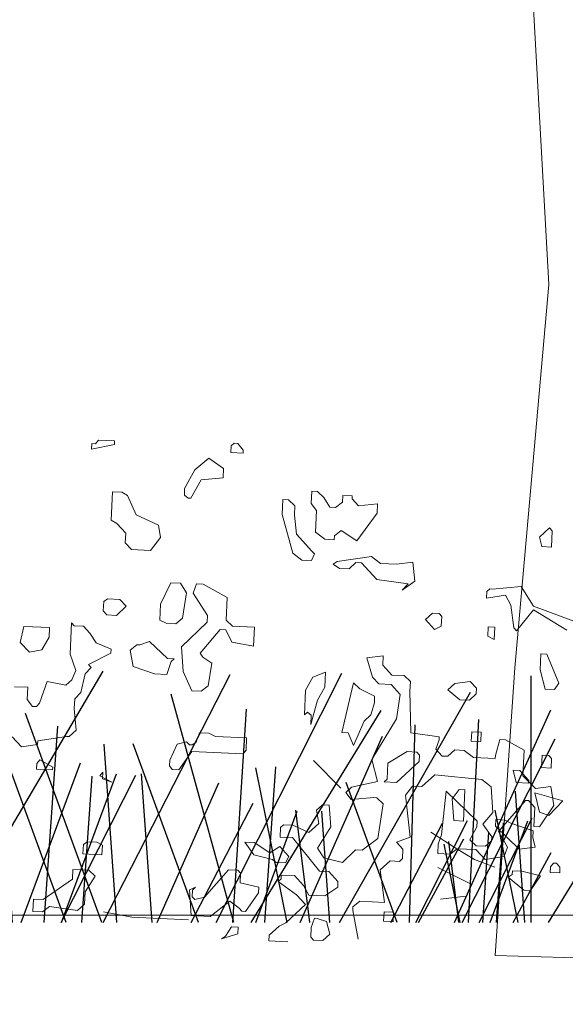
# Model space of a CAD drawing. Header units: metres. Extents: x 199581 to 207779, y 462378 to 466293.
# Tile 40 of 134: x 207400.628 to 207401.295, y 465967.631 to 465968.835. Entities that reach past the tile are written whole.
import ezdxf

# ---------------------------------------------------------------- set-up
doc = ezdxf.new("R2010")
doc.units = ezdxf.units.M
doc.layers.get('0').update_dxf_attribs({"lineweight": 25})
for name, color, linetype, lineweight in [('B-BOOM', 253, 'Continuous', 25), ('B-WE-GR-MAAIVELD-GD-G', 253, 'Continuous', 18), ('V-WE-GR-BOOM-SD', 10, 'Continuous', 18)]:
    doc.layers.add(name, color=color, linetype=linetype, lineweight=lineweight)

# ---------------------------------------------------------------- blocks, each defined once
blk = doc.blocks.new('struik2')
for p, q in [((215456.0809, 542677.0234), (215456.0685, 542677.0111)), ((215456.0973, 542677.0233), (215456.0809, 542677.0234)), ((215456.1218, 542676.9945), (215456.0973, 542677.0233)), ((215455.4654, 542676.9966), (215455.4653, 542676.972)), ((215455.4653, 542676.972), (215455.5639, 542676.9963)), ((215455.4818, 542676.9966), (215455.4654, 542676.9966)), ((215455.4942, 542677.0129), (215455.4818, 542676.9966)), ((215455.5639, 542677.0127), (215455.4942, 542677.0129)), ((215455.5639, 542676.9963), (215455.5639, 542677.0127)), ((215456.0685, 542677.0111), (215456.0684, 542676.9824)), ((215456.0684, 542676.9824), (215456.1218, 542676.9822)), ((215456.1218, 542676.9822), (215456.1218, 542676.9945)), ((215455.974, 542676.954), (215455.9164, 542676.9008)), ((215456.0395, 542676.9127), (215455.974, 542676.954)), ((215455.9164, 542676.9008), (215455.8751, 542676.8189)), ((215456.0394, 542676.8717), (215456.0395, 542676.9127)), ((215455.9037, 542676.7778), (215455.945, 542676.8597)), ((215455.945, 542676.8597), (215456.0394, 542676.8717)), ((215455.8751, 542676.8189), (215455.875, 542676.7902)), ((215456.4249, 542676.8294), (215456.4247, 542676.7761)), ((215456.4495, 542676.8294), (215456.4249, 542676.8294)), ((215456.4781, 542676.8046), (215456.4495, 542676.8294)), ((215456.5602, 542676.8167), (215456.5601, 542676.788)), ((215456.6012, 542676.8166), (215456.5602, 542676.8167)), ((215456.6012, 542676.8042), (215456.6012, 542676.8166)), ((215455.5632, 542676.7912), (215455.5628, 542676.6681)), ((215455.6042, 542676.791), (215455.5632, 542676.7912)), ((215455.6288, 542676.7787), (215455.6042, 542676.791)), ((215455.6696, 542676.6965), (215455.6288, 542676.7787)), ((215455.875, 542676.7902), (215455.8914, 542676.7778)), ((215455.8914, 542676.7778), (215455.9037, 542676.7778)), ((215456.3017, 542676.7888), (215456.3014, 542676.7232)), ((215456.3263, 542676.7887), (215456.3017, 542676.7888)), ((215456.3549, 542676.764), (215456.3263, 542676.7887)), ((215456.3548, 542676.723), (215456.3549, 542676.764)), ((215456.4247, 542676.7761), (215456.4492, 542676.7473)), ((215456.5067, 542676.7635), (215456.4781, 542676.8046)), ((215456.5313, 542676.7634), (215456.5067, 542676.7635)), ((215456.5601, 542676.788), (215456.5313, 542676.7634)), ((215456.6298, 542676.7754), (215456.6012, 542676.8042)), ((215456.7119, 542676.7875), (215456.6298, 542676.7754)), ((215456.7118, 542676.7465), (215456.7119, 542676.7875)), ((215456.3014, 542676.7232), (215456.3542, 542676.5589)), ((215456.3668, 542676.6409), (215456.3548, 542676.723)), ((215456.4492, 542676.7473), (215456.4489, 542676.6529)), ((215456.6293, 542676.6236), (215456.7118, 542676.7465)), ((215455.7679, 542676.6551), (215455.6696, 542676.6965)), ((215455.5628, 542676.6681), (215455.5874, 542676.6557)), ((215455.5874, 542676.6557), (215455.6283, 542676.6146)), ((215455.78, 542676.6018), (215455.7679, 542676.6551)), ((215456.4363, 542676.5709), (215456.3668, 542676.6409)), ((215456.4489, 542676.6529), (215456.4898, 542676.6241)), ((215456.5309, 542676.6404), (215456.5597, 542676.6649)), ((215456.5309, 542676.624), (215456.5309, 542676.6404)), ((215456.5597, 542676.6649), (215456.6293, 542676.6236)), ((215455.6283, 542676.6146), (215455.6282, 542676.5735)), ((215455.7388, 542676.5445), (215455.78, 542676.6018)), ((215456.4898, 542676.6241), (215456.5309, 542676.624)), ((215455.6282, 542676.5735), (215455.6568, 542676.5447)), ((215456.3542, 542676.5589), (215456.3952, 542676.53)), ((215456.4362, 542676.5299), (215456.4486, 542676.5586)), ((215456.4486, 542676.5586), (215456.4363, 542676.5709)), ((215456.6947, 542676.5578), (215456.547, 542676.5296)), ((215456.7357, 542676.529), (215456.6947, 542676.5578)), ((215455.6568, 542676.5447), (215455.7388, 542676.5445)), ((215456.3952, 542676.53), (215456.4362, 542676.5299)), ((215456.547, 542676.5296), (215456.5305, 542676.5173)), ((215456.5305, 542676.5173), (215456.5592, 542676.5008)), ((215456.6002, 542676.5007), (215456.629, 542676.5293)), ((215456.629, 542676.5293), (215456.6536, 542676.5292)), ((215456.6536, 542676.5292), (215456.7231, 542676.4593)), ((215456.8054, 542676.5287), (215456.7357, 542676.529)), ((215456.8752, 542676.5408), (215456.8054, 542676.5287)), ((215456.8872, 542676.4587), (215456.8752, 542676.5408)), ((215456.5592, 542676.5008), (215456.6002, 542676.5007)), ((215451.431, 542676.464), (215451.3899, 542676.4231)), ((215451.3899, 542676.4231), (215451.402, 542676.382)), ((215451.4433, 542676.4516), (215451.431, 542676.464)), ((215451.443, 542676.3819), (215451.4433, 542676.4516)), ((215456.7231, 542676.4593), (215456.8585, 542676.4465)), ((215456.8338, 542676.4179), (215456.8872, 542676.4587)), ((215456.8585, 542676.4465), (215456.8338, 542676.4179)), ((215451.402, 542676.382), (215451.443, 542676.3819)), ((215455.8328, 542676.4088), (215455.7914, 542676.3146)), ((215455.8738, 542676.4087), (215455.8328, 542676.4088)), ((215455.9024, 542676.3675), (215455.8738, 542676.4087)), ((215455.9435, 542676.4084), (215455.9311, 542676.3674)), ((215455.9722, 542676.4083), (215455.9435, 542676.4084)), ((215456.0787, 542676.3547), (215455.9722, 542676.4083)), ((215455.8897, 542676.2568), (215455.9024, 542676.3675)), ((215455.9311, 542676.3674), (215455.9964, 542676.2729)), ((215456.0784, 542676.2562), (215456.0787, 542676.3547)), ((215455.5453, 542676.3154), (215455.5452, 542676.2743)), ((215455.5617, 542676.3276), (215455.5453, 542676.3154)), ((215455.6151, 542676.3274), (215455.5617, 542676.3276)), ((215455.6025, 542676.2577), (215455.6437, 542676.2986)), ((215455.6437, 542676.2986), (215455.6151, 542676.3274)), ((215455.7914, 542676.3146), (215455.7912, 542676.2448)), ((215456.9689, 542676.3231), (215456.94, 542676.2945)), ((215456.9976, 542676.323), (215456.9689, 542676.3231)), ((215457.0098, 542676.3106), (215456.9976, 542676.323)), ((215457.0097, 542676.2696), (215457.0098, 542676.3106)), ((215455.5452, 542676.2743), (215455.5615, 542676.2579)), ((215455.5615, 542676.2579), (215455.6025, 542676.2577)), ((215455.8609, 542676.2323), (215455.8897, 542676.2568)), ((215455.9964, 542676.2729), (215455.9963, 542676.2442)), ((215456.107, 542676.2315), (215456.0784, 542676.2562)), ((215456.94, 542676.2945), (215456.9809, 542676.2533)), ((215456.9809, 542676.2533), (215457.0097, 542676.2696)), ((215455.4096, 542676.2173), (215455.4092, 542676.082)), ((215455.4219, 542676.205), (215455.4096, 542676.2173)), ((215455.7912, 542676.2448), (215455.8199, 542676.2324)), ((215455.8199, 542676.2324), (215455.8609, 542676.2323)), ((215455.9963, 542676.2442), (215455.8893, 542676.1337)), ((215455.9713, 542676.1089), (215456.0537, 542676.2153)), ((215456.0537, 542676.2153), (215456.0783, 542676.2152)), ((215456.0783, 542676.2152), (215456.1068, 542676.1618)), ((215456.2014, 542676.2312), (215456.107, 542676.2315)), ((215456.2011, 542676.1491), (215456.2014, 542676.2312)), ((215451.1716, 542676.1776), (215451.1715, 542676.1489)), ((215451.184, 542676.1899), (215451.1716, 542676.1776)), ((215451.1963, 542676.1899), (215451.184, 542676.1899)), ((215451.3194, 542676.2059), (215451.1963, 542676.1899)), ((215451.3766, 542676.1236), (215451.3194, 542676.2059)), ((215455.2044, 542676.1934), (215455.1919, 542676.1237)), ((215455.3152, 542676.193), (215455.2044, 542676.1934)), ((215455.315, 542676.152), (215455.3152, 542676.193)), ((215455.4629, 542676.2049), (215455.4219, 542676.205)), ((215455.4915, 542676.176), (215455.4629, 542676.2049)), ((215455.5201, 542676.1349), (215455.4915, 542676.176)), ((215451.1715, 542676.1489), (215451.2536, 542676.1651)), ((215451.2536, 542676.1651), (215451.2781, 542676.124)), ((215455.2861, 542676.0947), (215455.315, 542676.152)), ((215455.5856, 542676.1101), (215455.5201, 542676.1349)), ((215455.6965, 542676.1344), (215455.6677, 542676.1098)), ((215455.7088, 542676.1343), (215455.6965, 542676.1344)), ((215455.7499, 542676.1506), (215455.7088, 542676.1343)), ((215455.8317, 542676.0806), (215455.7499, 542676.1506)), ((215455.8893, 542676.1337), (215455.9013, 542676.027)), ((215456.1068, 542676.1618), (215456.2011, 542676.1491)), ((215456.7631, 542676.1309), (215456.6933, 542676.1188)), ((215456.763, 542676.0899), (215456.7631, 542676.1309)), ((215451.2781, 542676.124), (215451.2942, 542676.0255)), ((215451.3065, 542676.0131), (215451.3765, 542676.1072)), ((215451.3765, 542676.1072), (215451.5239, 542676.0247)), ((215451.5528, 542676.0656), (215451.3766, 542676.1236)), ((215455.1919, 542676.1237), (215455.2327, 542676.0825)), ((215455.2327, 542676.0825), (215455.2861, 542676.0947)), ((215455.4092, 542676.082), (215455.4376, 542676.0121)), ((215455.4911, 542676.0407), (215455.5856, 542676.0937)), ((215455.5856, 542676.0937), (215455.5856, 542676.1101)), ((215455.6677, 542676.1098), (215455.6839, 542676.04)), ((215455.9835, 542676.0924), (215455.9713, 542676.1089)), ((215456.0245, 542676.0677), (215455.9835, 542676.0924)), ((215456.6933, 542676.1188), (215456.7218, 542676.0367)), ((215456.8039, 542676.0487), (215456.763, 542676.0899)), ((215455.5033, 542676.0283), (215455.4911, 542676.0407)), ((215455.6839, 542676.04), (215455.7781, 542676.011)), ((215455.8315, 542676.0109), (215455.8481, 542676.0682)), ((215455.8604, 542676.0805), (215455.8317, 542676.0806)), ((215455.8481, 542676.0682), (215455.8604, 542676.0805)), ((215456.0118, 542675.9692), (215456.0245, 542676.0677)), ((215456.5167, 542676.0497), (215456.4633, 542676.0252)), ((215456.5165, 542675.984), (215456.5167, 542676.0497)), ((215456.8572, 542676.0486), (215456.8039, 542676.0487)), ((215456.8858, 542676.0239), (215456.8572, 542676.0486)), ((215451.1834, 542676.0258), (215451.1833, 542675.9848)), ((215451.2122, 542676.0257), (215451.1834, 542676.0258)), ((215451.212, 542675.9724), (215451.2122, 542676.0257)), ((215451.2942, 542676.0255), (215451.3065, 542676.0131)), ((215455.4376, 542676.0121), (215455.4211, 542675.9711)), ((215455.462, 542675.9177), (215455.4786, 542675.9997)), ((215455.4786, 542675.9997), (215455.5033, 542676.0283)), ((215455.7781, 542676.011), (215455.8315, 542676.0109)), ((215455.9013, 542676.027), (215455.942, 542675.9449)), ((215456.4633, 542676.0252), (215456.4344, 542675.9679)), ((215456.6396, 542676.0082), (215456.5979, 542675.791)), ((215456.6683, 542675.9835), (215456.6396, 542676.0082)), ((215456.7218, 542676.0367), (215456.7504, 542676.0079)), ((215456.7504, 542676.0079), (215456.8037, 542676.0077)), ((215456.8037, 542676.0077), (215456.8446, 542675.9666)), ((215456.8857, 542675.9828), (215456.8858, 542676.0239)), ((215457.0787, 542676.0232), (215457.0498, 542675.9946)), ((215457.1443, 542676.0353), (215457.0787, 542676.0232)), ((215457.173, 542676.0065), (215457.1443, 542676.0353)), ((215457.1729, 542675.9819), (215457.173, 542676.0065)), ((215451.1833, 542675.9848), (215451.212, 542675.9724)), ((215455.3144, 542675.9592), (215455.2854, 542675.8649)), ((215455.3964, 542675.9466), (215455.3144, 542675.9592)), ((215455.4211, 542675.9711), (215455.3964, 542675.9466)), ((215455.9831, 542675.9447), (215456.0118, 542675.9692)), ((215456.4344, 542675.9679), (215456.4341, 542675.8612)), ((215456.4876, 542675.9267), (215456.5165, 542675.984)), ((215456.7338, 542675.9546), (215456.6683, 542675.9835)), ((215456.7337, 542675.9259), (215456.7338, 542675.9546)), ((215456.8446, 542675.9666), (215456.832, 542675.8599)), ((215456.8974, 542675.8023), (215456.8857, 542675.9828)), ((215457.0498, 542675.9946), (215457.103, 542675.9534)), ((215457.1441, 542675.9533), (215457.1729, 542675.9819)), ((215451.4169, 542675.9184), (215451.4167, 542675.8487)), ((215451.4416, 542675.9183), (215451.4169, 542675.9184)), ((215451.4986, 542675.7951), (215451.4416, 542675.9183)), ((215455.2323, 542675.9307), (215455.1748, 542675.9309)), ((215455.2321, 542675.8774), (215455.2323, 542675.9307)), ((215455.4372, 542675.889), (215455.462, 542675.9177)), ((215455.942, 542675.9449), (215455.9831, 542675.9447)), ((215456.4626, 542675.8201), (215456.4876, 542675.9267)), ((215456.7213, 542675.8726), (215456.7337, 542675.9259)), ((215457.103, 542675.9534), (215457.1441, 542675.9533)), ((215455.2566, 542675.8486), (215455.2321, 542675.8774)), ((215455.4371, 542675.848), (215455.4372, 542675.889)), ((215456.4341, 542675.8612), (215456.4464, 542675.8735)), ((215456.4464, 542675.8735), (215456.4628, 542675.8611)), ((215456.6925, 542675.844), (215456.7213, 542675.8726)), ((215451.4167, 542675.8487), (215451.4411, 542675.7665)), ((215455.273, 542675.8486), (215455.2566, 542675.8486)), ((215455.2854, 542675.8649), (215455.273, 542675.8486)), ((215455.4491, 542675.7536), (215455.4371, 542675.848)), ((215456.4628, 542675.8611), (215456.4626, 542675.8201)), ((215456.6511, 542675.7375), (215456.6925, 542675.844)), ((215456.832, 542675.8599), (215456.7329, 542675.6798)), ((215451.4821, 542675.7664), (215451.4986, 542675.7951)), ((215456.5979, 542675.791), (215456.6266, 542675.7909)), ((215456.6266, 542675.7909), (215456.6511, 542675.7375)), ((215457.0205, 542675.7896), (215456.8974, 542675.8023)), ((215457.0204, 542675.7773), (215457.0205, 542675.7896)), ((215457.16, 542675.8179), (215457.1599, 542675.7768)), ((215457.2011, 542675.8177), (215457.16, 542675.8179)), ((215457.2009, 542675.7767), (215457.2011, 542675.8177)), ((215457.283, 542675.7887), (215457.2664, 542675.7191)), ((215457.3076, 542675.7887), (215457.283, 542675.7887)), ((215457.3896, 542675.7474), (215457.3076, 542675.7887)), ((215451.4411, 542675.7665), (215451.4821, 542675.7664)), ((215455.4203, 542675.725), (215455.4491, 542675.7536)), ((215455.9825, 542675.7642), (215455.97, 542675.7232)), ((215456.0235, 542675.7641), (215455.9825, 542675.7642)), ((215456.0522, 542675.7517), (215456.0235, 542675.7641)), ((215456.1876, 542675.7513), (215456.0522, 542675.7517)), ((215456.1874, 542675.6979), (215456.1876, 542675.7513)), ((215457.008, 542675.7363), (215457.0204, 542675.7773)), ((215457.1599, 542675.7768), (215457.2009, 542675.7767)), ((215457.3892, 542675.6366), (215457.3896, 542675.7474)), ((215455.1741, 542675.7135), (215455.215, 542675.6723)), ((215455.2848, 542675.6844), (215455.2849, 542675.7008)), ((215455.2849, 542675.7008), (215455.408, 542675.725)), ((215455.408, 542675.725), (215455.4203, 542675.725)), ((215455.8879, 542675.7112), (215455.859, 542675.6415)), ((215455.929, 542675.7234), (215455.8879, 542675.7112)), ((215455.9413, 542675.711), (215455.929, 542675.7234)), ((215455.9536, 542675.711), (215455.9413, 542675.711)), ((215455.97, 542675.7232), (215455.9536, 542675.711)), ((215456.175, 542675.6815), (215456.1874, 542675.6979)), ((215456.8849, 542675.7203), (215456.8026, 542675.6672)), ((215456.9259, 542675.7202), (215456.8849, 542675.7203)), ((215456.9382, 542675.7078), (215456.9259, 542675.7202)), ((215456.9381, 542675.6791), (215456.9382, 542675.7078)), ((215457.0366, 542675.7075), (215457.008, 542675.7363)), ((215457.0612, 542675.7074), (215457.0366, 542675.7075)), ((215457.09, 542675.736), (215457.0612, 542675.7074)), ((215457.1311, 542675.7359), (215457.09, 542675.736)), ((215457.172, 542675.7071), (215457.1311, 542675.7359)), ((215457.2664, 542675.7068), (215457.172, 542675.7071)), ((215457.2664, 542675.7191), (215457.2664, 542675.7068)), ((215455.215, 542675.6723), (215455.2848, 542675.6844)), ((215455.8999, 542675.6004), (215455.9535, 542675.6823)), ((215455.9535, 542675.6823), (215456.175, 542675.6815)), ((215456.4816, 542675.6655), (215456.6044, 542675.5502)), ((215456.7329, 542675.6798), (215456.7614, 542675.5853)), ((215456.8026, 542675.6672), (215456.8024, 542675.5975)), ((215456.8434, 542675.585), (215456.9381, 542675.6791)), ((215455.2969, 542675.6187), (215455.2845, 542675.6024)), ((215455.3542, 542675.5898), (215455.2969, 542675.6187)), ((215455.859, 542675.6415), (215455.8589, 542675.6169)), ((215455.8589, 542675.6169), (215455.8712, 542675.6005)), ((215456.9541, 542675.5724), (215457.0076, 542675.6255)), ((215457.0076, 542675.6255), (215457.2127, 542675.6126)), ((215457.2127, 542675.6126), (215457.2536, 542675.5837)), ((215457.4465, 542675.5831), (215457.3892, 542675.6366)), ((215455.2845, 542675.6024), (215455.2845, 542675.5778)), ((215455.2845, 542675.5778), (215455.3542, 542675.5775)), ((215455.3542, 542675.5775), (215455.3542, 542675.5898)), ((215455.5716, 542675.5768), (215455.5593, 542675.5605)), ((215455.5715, 542675.5481), (215455.5716, 542675.5768)), ((215455.8712, 542675.6005), (215455.8999, 542675.6004)), ((215456.7614, 542675.5853), (215456.6505, 542675.5569)), ((215456.8024, 542675.5975), (215456.7901, 542675.5852)), ((215456.7901, 542675.5852), (215456.8434, 542675.585)), ((215456.8843, 542675.5316), (215456.9131, 542675.5725)), ((215456.9131, 542675.5725), (215456.9541, 542675.5724)), ((215457.2536, 542675.5837), (215457.2656, 542675.4729)), ((215457.5121, 542675.5952), (215457.4465, 542675.5831)), ((215457.5283, 542675.5131), (215457.5121, 542675.5952)), ((215455.5593, 542675.5605), (215455.6125, 542675.5357)), ((215455.6125, 542675.5357), (215455.5715, 542675.5481)), ((215456.6505, 542675.5569), (215456.6258, 542675.5324)), ((215456.6258, 542675.5324), (215456.6503, 542675.5036)), ((215456.9124, 542675.351), (215456.8843, 542675.5316)), ((215457.0607, 542675.5556), (215457.0478, 542675.367)), ((215457.1998, 542675.4321), (215457.0607, 542675.5556)), ((215457.2941, 542675.3908), (215457.4053, 542675.5299)), ((215457.4053, 542675.5299), (215457.4176, 542675.5299)), ((215457.4176, 542675.5299), (215457.4462, 542675.5011)), ((215456.6503, 542675.5036), (215456.7488, 542675.5156)), ((215456.7488, 542675.5156), (215456.7611, 542675.5156)), ((215456.7611, 542675.5156), (215456.7898, 542675.4909)), ((215456.7898, 542675.4909), (215456.7729, 542675.3391)), ((215457.4462, 542675.5011), (215457.4459, 542675.419)), ((215457.4705, 542675.4189), (215457.5283, 542675.5131)), ((215451.4401, 542675.4794), (215451.44, 542675.426)), ((215451.4689, 542675.4793), (215451.4401, 542675.4794)), ((215451.4811, 542675.4669), (215451.4689, 542675.4793)), ((215451.481, 542675.4259), (215451.4811, 542675.4669)), ((215456.5272, 542675.4753), (215456.5025, 542675.4508)), ((215456.5025, 542675.4508), (215456.5146, 542675.3933)), ((215456.5559, 542675.4752), (215456.5272, 542675.4753)), ((215456.5679, 542675.3808), (215456.5559, 542675.4752)), ((215457.2656, 542675.4729), (215457.2244, 542675.4197)), ((215451.3456, 542675.4099), (215451.3168, 542675.41)), ((215451.3168, 542675.41), (215451.3331, 542675.3566)), ((215451.3865, 542675.3688), (215451.3456, 542675.4099)), ((215451.44, 542675.426), (215451.481, 542675.4259)), ((215457.1708, 542675.3501), (215457.1997, 542675.4075)), ((215457.1997, 542675.4075), (215457.1998, 542675.4321)), ((215457.2244, 542675.4197), (215457.2653, 542675.3663)), ((215457.4459, 542675.419), (215457.4705, 542675.4189)), ((215451.3864, 542675.3565), (215451.3865, 542675.3688)), ((215456.3504, 542675.3692), (215456.3503, 542675.3282)), ((215456.3628, 542675.3815), (215456.3504, 542675.3692)), ((215456.4038, 542675.3813), (215456.3628, 542675.3815)), ((215456.4734, 542675.3524), (215456.4038, 542675.3813)), ((215456.5146, 542675.3933), (215456.4734, 542675.3524)), ((215456.5143, 542675.2866), (215456.5679, 542675.3808)), ((215457.0018, 542675.3765), (215457.1205, 542675.3064)), ((215457.0478, 542675.367), (215457.0354, 542675.326)), ((215457.2653, 542675.3663), (215457.2652, 542675.3498)), ((215457.3349, 542675.325), (215457.2941, 542675.3908)), ((215451.0868, 542675.3164), (215451.058, 542675.2755)), ((215451.1114, 542675.3163), (215451.0868, 542675.3164)), ((215451.111, 542675.1809), (215451.1114, 542675.3163)), ((215451.3331, 542675.3566), (215451.3864, 542675.3565)), ((215451.538, 542675.2862), (215451.415, 542675.3153)), ((215451.415, 542675.3153), (215451.4394, 542675.2332)), ((215456.3503, 542675.3282), (215456.4036, 542675.328)), ((215456.4036, 542675.328), (215456.5262, 542675.1881)), ((215456.7729, 542675.3391), (215456.7071, 542675.286)), ((215456.8549, 542675.3266), (215456.9124, 542675.351)), ((215456.8835, 542675.2977), (215456.8549, 542675.3266)), ((215457.0354, 542675.326), (215457.0353, 542675.2849)), ((215457.1995, 542675.3254), (215457.1708, 542675.3501)), ((215457.2405, 542675.3253), (215457.1995, 542675.3254)), ((215457.2652, 542675.3498), (215457.2405, 542675.3253)), ((215457.3224, 542675.284), (215457.3349, 542675.325)), ((215451.058, 542675.2755), (215451.07, 542675.1811)), ((215451.4803, 542675.2208), (215451.538, 542675.2862)), ((215455.5173, 542675.2734), (215455.5009, 542675.2612)), ((215455.5583, 542675.2733), (215455.5173, 542675.2734)), ((215455.5829, 542675.2609), (215455.5583, 542675.2733)), ((215456.2394, 542675.2998), (215456.1984, 542675.2999)), ((215456.1984, 542675.2999), (215456.2393, 542675.2465)), ((215456.309, 542675.2586), (215456.2394, 542675.2998)), ((215456.3502, 542675.2872), (215456.309, 542675.2586)), ((215456.391, 542675.246), (215456.3502, 542675.2872)), ((215456.5428, 542675.2455), (215456.5143, 542675.2866)), ((215456.6783, 542675.2861), (215456.6248, 542675.2288)), ((215456.7071, 542675.286), (215456.6783, 542675.2861)), ((215456.8834, 542675.2567), (215456.8835, 542675.2977)), ((215457.0353, 542675.2849), (215457.0886, 542675.2848)), ((215457.0886, 542675.2848), (215457.1174, 542675.3093)), ((215457.1174, 542675.3093), (215457.1994, 542675.309)), ((215457.1205, 542675.3064), (215457.1943, 542675.2651)), ((215457.1994, 542675.309), (215457.2403, 542675.2679)), ((215457.2403, 542675.2679), (215457.3224, 542675.284)), ((215451.4394, 542675.2332), (215451.4803, 542675.2208)), ((215455.5009, 542675.2612), (215455.5007, 542675.2201)), ((215455.5828, 542675.2199), (215455.5829, 542675.2609)), ((215456.2393, 542675.2465), (215456.3213, 542675.2298)), ((215456.3213, 542675.2298), (215456.3376, 542675.2174)), ((215456.3786, 542675.2173), (215456.391, 542675.246)), ((215456.6248, 542675.2288), (215456.5428, 542675.2455)), ((215456.7888, 542675.2037), (215456.83, 542675.2446)), ((215456.83, 542675.2446), (215456.871, 542675.2444)), ((215456.871, 542675.2444), (215456.8834, 542675.2567)), ((215457.1943, 542675.2651), (215457.2844, 542675.2361)), ((215451.2505, 542675.1928), (215451.2504, 542675.1641)), ((215451.2915, 542675.1927), (215451.2505, 542675.1928)), ((215451.3161, 542675.1803), (215451.2915, 542675.1927)), ((215455.5007, 542675.2201), (215455.5828, 542675.2199)), ((215456.3376, 542675.2174), (215456.3786, 542675.2173)), ((215456.5262, 542675.1881), (215456.5673, 542675.188)), ((215456.5673, 542675.188), (215456.6082, 542675.1468)), ((215456.813, 542675.0641), (215456.7888, 542675.2037)), ((215457.0371, 542675.2242), (215457.1826, 542675.16)), ((215451.07, 542675.1811), (215451.111, 542675.1809)), ((215451.2504, 542675.1641), (215451.3568, 542675.0694)), ((215451.4145, 542675.1512), (215451.3161, 542675.1803)), ((215451.4144, 542675.1225), (215451.4145, 542675.1512)), ((215455.4595, 542675.1505), (215455.4594, 542675.1095)), ((215455.5292, 542675.1503), (215455.4595, 542675.1505)), ((215455.5579, 542675.1256), (215455.5292, 542675.1503)), ((215456.1324, 542675.1771), (215456.0335, 542675.0543)), ((215456.1734, 542675.177), (215456.1324, 542675.1771)), ((215456.1857, 542675.1646), (215456.1734, 542675.177)), ((215456.1855, 542675.1236), (215456.1857, 542675.1646)), ((215456.362, 542675.1476), (215456.3497, 542675.1354)), ((215456.3621, 542675.164), (215456.362, 542675.1476)), ((215456.4195, 542675.1639), (215456.3621, 542675.164)), ((215456.4604, 542675.1227), (215456.4195, 542675.1639)), ((215456.6082, 542675.1468), (215456.6081, 542675.1222)), ((215451.4266, 542675.0815), (215451.4144, 542675.1225)), ((215455.4594, 542675.1095), (215455.336, 542675.0156)), ((215455.5166, 542675.056), (215455.5579, 542675.1256)), ((215456.2675, 542675.1069), (215456.1855, 542675.1236)), ((215456.2674, 542675.0823), (215456.2675, 542675.1069)), ((215456.3497, 542675.1354), (215456.4315, 542675.0818)), ((215456.4849, 542675.0816), (215456.4604, 542675.1227)), ((215456.6081, 542675.1222), (215456.5546, 542675.0814)), ((215457.1642, 542675.1054), (215457.0549, 542675.0875)), ((215451.3568, 542675.0694), (215451.4266, 542675.0815)), ((215455.9926, 542675.0955), (215455.968, 542675.0833)), ((215455.968, 542675.0833), (215455.9799, 542674.9725)), ((215455.9802, 542675.0545), (215455.9803, 542675.0832)), ((215455.9803, 542675.0832), (215455.9926, 542675.0955)), ((215456.2139, 542675.0004), (215456.2674, 542675.0823)), ((215456.4315, 542675.0818), (215456.4724, 542675.0406)), ((215456.5546, 542675.0814), (215456.4849, 542675.0816)), ((215456.6776, 542675.0399), (215456.7064, 542675.0645)), ((215456.7064, 542675.0645), (215456.813, 542675.0641)), ((215455.5164, 542675.0027), (215455.5166, 542675.056)), ((215455.9925, 542675.0422), (215455.9802, 542675.0545)), ((215456.0335, 542675.0543), (215455.9925, 542675.0422)), ((215456.062, 542674.9722), (215456.1442, 542675.0417)), ((215456.1442, 542675.0417), (215456.1852, 542675.0128)), ((215456.4724, 542675.0406), (215456.3901, 542674.9588)), ((215456.6775, 542675.0235), (215456.6776, 542675.0399)), ((215456.7058, 542674.9004), (215456.6775, 542675.0235)), ((215456.8129, 542675.0231), (215456.8128, 542674.9821)), ((215456.8539, 542675.023), (215456.8129, 542675.0231)), ((215456.8538, 542674.9819), (215456.8539, 542675.023)), ((215451.3319, 542674.9751), (215451.3318, 542674.9587)), ((215451.3729, 542674.975), (215451.3319, 542674.9751)), ((215451.4549, 542674.9583), (215451.3729, 542674.975)), ((215451.5084, 542675.0156), (215451.496, 542674.9992)), ((215451.496, 542674.9992), (215451.496, 542674.9746)), ((215451.496, 542674.9746), (215451.537, 542674.9744)), ((215451.5207, 542675.0155), (215451.5084, 542675.0156)), ((215451.5371, 542674.9991), (215451.5207, 542675.0155)), ((215451.537, 542674.9744), (215451.5371, 542674.9991)), ((215455.295, 542675.0157), (215455.2948, 542674.9624)), ((215455.336, 542675.0156), (215455.295, 542675.0157)), ((215455.3358, 542674.9622), (215455.3646, 542674.9867)), ((215455.3646, 542674.9867), (215455.4876, 542674.974)), ((215455.4876, 542674.974), (215455.5164, 542675.0027)), ((215456.1852, 542675.0128), (215456.1974, 542675.0005)), ((215456.1974, 542675.0005), (215456.2139, 542675.0004)), ((215456.5133, 542674.983), (215456.5008, 542674.9421)), ((215456.5256, 542674.983), (215456.5133, 542674.983)), ((215456.5666, 542674.9706), (215456.5256, 542674.983)), ((215456.8128, 542674.9821), (215456.8538, 542674.9819)), ((215451.3318, 542674.9587), (215451.3154, 542674.9464)), ((215451.3154, 542674.9464), (215451.3849, 542674.8929)), ((215451.4136, 542674.8928), (215451.4549, 542674.9583)), ((215455.2948, 542674.9624), (215455.3358, 542674.9622)), ((215455.7227, 542674.9551), (215455.6001, 542674.973)), ((215455.9681, 542674.9543), (215455.7227, 542674.9551)), ((215455.9799, 542674.9725), (215456.062, 542674.9722)), ((215456.1562, 542674.9309), (215456.1314, 542674.8899)), ((215456.1849, 542674.9308), (215456.1562, 542674.9309)), ((215456.1848, 542674.9021), (215456.1849, 542674.9308)), ((215456.3614, 542674.9425), (215456.3202, 542674.9016)), ((215456.3901, 542674.9588), (215456.3614, 542674.9425)), ((215456.5008, 542674.9421), (215456.5007, 542674.901)), ((215456.5828, 542674.9172), (215456.5666, 542674.9706)), ((215451.3849, 542674.8929), (215451.4136, 542674.8928)), ((215456.115, 542674.8777), (215456.1848, 542674.9021)), ((215456.1314, 542674.8899), (215456.115, 542674.8777)), ((215456.3202, 542674.9016), (215456.3201, 542674.877)), ((215456.5007, 542674.901), (215456.513, 542674.8887)), ((215456.513, 542674.8887), (215456.554, 542674.8886)), ((215456.554, 542674.8886), (215456.5828, 542674.9172)), ((215456.3201, 542674.877), (215456.4022, 542674.8767))]:
    blk.add_line(p, q)
blk = doc.blocks.new('SGR-BOOM_S01_K_ZIJ-D')
blk.add_line((0, 0), (-0.7043, 0))
at = {"flags": 128}
blk.add_lwpolyline([(-0.7043, 0), (-0.675, 0.7042), (-0.6165, 1.6437), (-0.675, 2.3482), (-0.9394, 2.8472), (-0.7926, 2.9353), (-0.7043, 2.8472), (-0.6458, 2.7884), (-0.499, 2.9353), (-0.4697, 3.493), (-0.7336, 4.1682)], dxfattribs=at)
blk = doc.blocks.new('wadi bodem')
at = {"flags": 128}
for points in [[(215434.937, 542696.2191), (215434.5172, 542696.9302)], [(215433.3063, 542696.2191), (215433.3063, 542696.9174)], [(215434.1982, 542696.2191), (215433.8423, 542696.9244)], [(215434.5173, 542696.2191), (215434.1581, 542696.921)], [(215433.8489, 542696.2191), (215433.4782, 542696.8705)], [(215434.1479, 542696.2191), (215434.3248, 542696.865)], [(215433.524, 542696.2191), (215433.2514, 542696.821)], [(215434.0987, 542696.2191), (215433.731, 542696.8191)], [(215434.151, 542696.2191), (215434.1117, 542696.8231)], [(215434.8717, 542696.2191), (215434.9078, 542696.8366)], [(215433.4836, 542696.2191), (215433.4552, 542696.7934)], [(215434.5211, 542696.2191), (215434.7372, 542696.8102)], [(215434.7743, 542696.2191), (215434.8173, 542696.8178)], [(215435.0412, 542696.2191), (215434.8247, 542696.8033)], [(215433.6512, 542696.2191), (215433.6353, 542696.779)], [(215434.6841, 542696.2191), (215434.6457, 542696.7752)], [(215435.6454, 542696.2191), (215435.3613, 542696.7822)], [(215433.9601, 542696.2191), (215433.7273, 542696.7466)], [(215434.6225, 542696.2191), (215434.8115, 542696.736)], [(215436.084, 542696.2191), (215435.8215, 542696.7391)], [(215434.2476, 542696.2191), (215434.4324, 542696.7246)], [(215434.4789, 542696.2191), (215434.5151, 542696.7235)], [(215435.0787, 542696.2191), (215434.9494, 542696.6798)], [(215435.5975, 542696.2191), (215435.3253, 542696.6976)], [(215433.997, 542696.2191), (215434.0857, 542696.6565)], [(215434.0598, 542696.2191), (215434.0293, 542696.66)], [(215434.7491, 542696.2191), (215434.5815, 542696.6714)], [(215435.1229, 542696.2191), (215435.1549, 542696.6636)], [(215434.3792, 542696.2191), (215434.4094, 542696.6395)], [(215434.6362, 542696.2191), (215434.4253, 542696.6358)], [(215434.6353, 542696.2191), (215434.4796, 542696.6395)], [(215434.5776, 542696.2191), (215434.5489, 542696.6337)], [(215434.9733, 542696.2191), (215434.9721, 542696.6262)], [(215435.8398, 542696.2191), (215435.578, 542696.6462)], [(215433.6854, 542696.2191), (215433.8302, 542696.6153)], [(215434.3649, 542696.2191), (215434.1906, 542696.6144)], [(215435.0618, 542696.2191), (215434.8536, 542696.5961)], [(215435.3221, 542696.2191), (215435.3022, 542696.6205)], [(215435.4934, 542696.2191), (215435.4823, 542696.6061)], [(215435.0021, 542696.2191), (215435.0154, 542696.5722)], [(215435.2529, 542696.2191), (215435.1193, 542696.5796)], [(215435.2132, 542696.2191), (215435.1887, 542696.5738)], [(215435.7309, 542696.2191), (215435.5744, 542696.5737)], [(215435.9071, 542696.2191), (215435.9338, 542696.5907)], [(215434.269, 542696.2191), (215434.0936, 542696.5566)], [(215433.454, 542696.2191), (215433.3036, 542696.5144)], [(215433.3437, 542696.2191), (215433.4081, 542696.5372)], [(215433.8763, 542696.2191), (215433.8989, 542696.5339)], [(215433.9329, 542696.2191), (215433.9723, 542696.5367)], [(215434.0857, 542696.2191), (215433.9691, 542696.5339)], [(215435.5689, 542696.2191), (215435.5483, 542696.5178)], [(215433.6334, 542696.2191), (215433.4866, 542696.5074)], [(215433.7036, 542696.2191), (215433.5572, 542696.5007)], [(215436.0048, 542696.2191), (215435.8982, 542696.5067)], [(215435.9871, 542696.2191), (215435.9676, 542696.5009)], [(215436.0262, 542696.2191), (215436.0085, 542696.4747)], [(215433.6254, 542696.2191), (215433.4968, 542696.4556)], [(215433.5079, 542696.2191), (215433.5528, 542696.4407)], [(215433.5114, 542696.2191), (215433.5399, 542696.4481)], [(215435.5956, 542696.2191), (215435.6773, 542696.4424)], [(215433.3579, 542696.2191), (215433.2501, 542696.4173)], [(215435.2812, 542696.2191), (215435.2108, 542696.3546)], [(215435.2257, 542696.2191), (215435.2552, 542696.3643)], [(215435.7358, 542696.2191), (215435.746, 542696.361)], [(215435.213, 542696.2191), (215435.1507, 542696.3415)], [(215435.3924, 542696.2191), (215435.3336, 542696.3345)], [(215435.4608, 542696.2191), (215435.4043, 542696.3278)], [(215435.3784, 542696.2191), (215435.3438, 542696.2827)], [(215435.38, 542696.2191), (215435.3869, 542696.2752)], [(215435.39, 542696.2191), (215435.3999, 542696.2678)]]:
    blk.add_lwpolyline(points, dxfattribs=at)

msp = doc.modelspace()

# ---------------------------------------------------------------- linework, layer by layer
at = {"layer": 'B-WE-GR-MAAIVELD-GD-G', "flags": 128}
msp.add_lwpolyline([(207415.2938, 465967.7403), (207407.063, 465967.7403), (207406.7404, 465967.2183), (207405.4936, 465967.2183), (207405.063, 465967.7403), (207398.1608, 465967.7403)], dxfattribs=at)

# ---------------------------------------------------------------- block references
at = {"layer": 'B-BOOM', "xscale": -0.4320083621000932, "yscale": 0.4320083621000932, "zscale": 0.4320083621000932, "rotation": 4.3668195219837e-05}
for p in [(300470.4219, 231518.4976), (300471.5375, 231518.4976)]:
    msp.add_blockref('wadi bodem', p, dxfattribs=at)
at = {"layer": 'V-WE-GR-BOOM-SD'}
for name, p, xscale, yscale, zscale, rotation in [('SGR-BOOM_S01_K_ZIJ-D', (207401.5612, 465967.6816), 0.4999999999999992, 0.4999999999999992, 0.4999999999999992, 358.4697064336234), ('struik2', (140293.8739, 315382.3779), 0.2823543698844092, 0.2823543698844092, 0.2823543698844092, 357.6346583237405), ('struik2', (140295.5776, 315382.3779), 0.2823543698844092, 0.2823543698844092, 0.2823543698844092, 357.6346583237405)]:
    msp.add_blockref(name, p, dxfattribs=dict(at, xscale=xscale, yscale=yscale, zscale=zscale, rotation=rotation))

doc.saveas('drawing.dxf')
